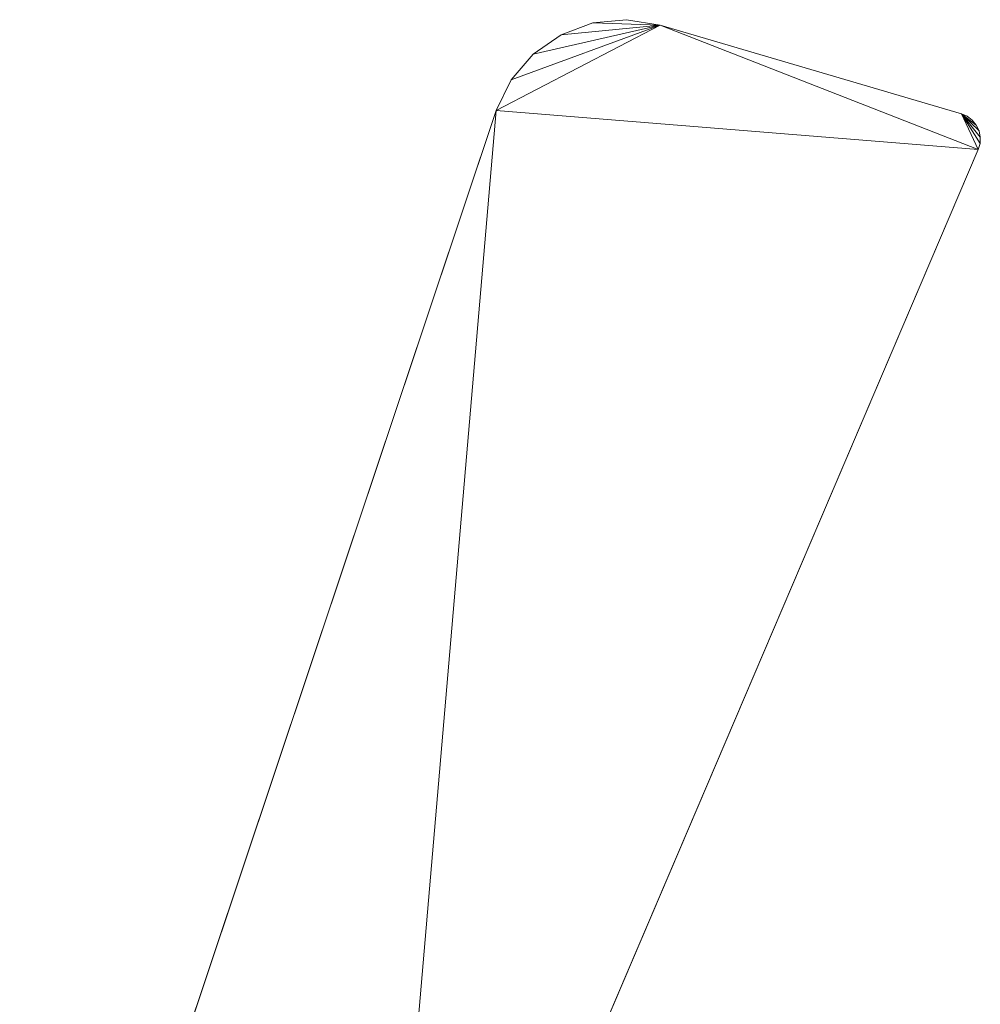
# Model space of a CAD drawing. Header units: millimetres. Extents: x -24 to 89, y -47 to 86.
# Tile 235 of 235: x 52 to 89, y 26 to 63. Entities that reach past the tile are written whole.
import ezdxf

# ---------------------------------------------------------------- set-up
doc = ezdxf.new("R2010")
doc.units = ezdxf.units.MM
doc.layers.add('M-520-M_DRAINAGE_FW', color=2, linetype='Continuous', lineweight=30)

# ---------------------------------------------------------------- blocks, each defined once
blk = doc.blocks.new('FFAST603-6T1500BT0 - Winston Exposed Bath _ Shower Mono _2 Ways Tap_ _Lever Handle_-3435-3D View 1')
at = {"layer": 'M-520-M_DRAINAGE_FW', "lineweight": 9}
mesh = blk.add_polyface(dxfattribs=at)
corners = [(88.485, 58.2, 46), (88.552, 58.43, 46), (88.562, 58.67, 46), (88.514, 58.904, 46), (88.412, 59.121, 46), (88.261, 59.307, 46), (88.07, 59.451, 46), (87.85, 59.546, 46), (76.538, 62.875, 46), (75.279, 63.077, 46), (74.01, 62.953, 46), (72.814, 62.512, 46), (71.768, 61.783, 46), (70.94, 60.813, 46), (70.385, 59.665, 46), (52.484, 6.165, 46), (59.078, 5.445, 46), (65.673, 4.722, 46)]
mesh.append_faces([[corners[k] for k in face] for face in [(10, 8, 9)]], dxfattribs={"vtx0": -1})
mesh.append_faces([[corners[k] for k in face] for face in [(14, 17, 0)]], dxfattribs={"vtx0": -1, "vtx2": -1})
mesh.append_faces([[corners[k] for k in face] for face in [(0, 7, 8, 14)]], dxfattribs={"vtx0": -1, "vtx2": -1, "vtx3": -1})
mesh.append_faces([[corners[k] for k in face] for face in [(7, 2, 3, 4), (7, 0, 1, 2)]], dxfattribs={"vtx0": -1, "vtx3": -1})
mesh.append_faces([[corners[k] for k in face] for face in [(13, 14, 8, 12), (11, 12, 8, 10)]], dxfattribs={"vtx1": -1, "vtx2": -1})
mesh.append_faces([[corners[k] for k in face] for face in [(5, 6, 7, 4)]], dxfattribs={"vtx2": -1})
mesh.append_faces([[corners[k] for k in face] for face in [(14, 15, 16, 17)]], dxfattribs={"vtx3": -1})
mesh = blk.add_polyface(dxfattribs=at)
corners = [(70.385, 59.665, 40), (70.94, 60.813, 40), (71.768, 61.783, 40), (72.814, 62.512, 40), (74.01, 62.953, 40), (75.279, 63.077, 40), (76.538, 62.875, 40), (87.85, 59.546, 40), (88.07, 59.451, 40), (88.261, 59.307, 40), (88.412, 59.121, 40), (88.514, 58.904, 40), (88.562, 58.67, 40), (88.552, 58.43, 40), (88.485, 58.2, 40), (65.673, 4.722, 40), (59.078, 5.445, 40), (52.484, 6.165, 40)]
mesh.append_faces([[corners[k] for k in face] for face in [(0, 15, 16, 17)]], dxfattribs={"vtx0": -1})
mesh.append_faces([[corners[k] for k in face] for face in [(6, 14, 0, 1)]], dxfattribs={"vtx0": -1, "vtx1": -1, "vtx3": -1})
mesh.append_faces([[corners[k] for k in face] for face in [(7, 13, 14, 6), (0, 14, 15)]], dxfattribs={"vtx0": -1, "vtx2": -1})
mesh.append_faces([[corners[k] for k in face] for face in [(7, 11, 12, 13)]], dxfattribs={"vtx0": -1, "vtx3": -1})
mesh.append_faces([[corners[k] for k in face] for face in [(9, 10, 7, 8)]], dxfattribs={"vtx1": -1})
mesh.append_faces([[corners[k] for k in face] for face in [(10, 11, 7), (2, 3, 6, 1)]], dxfattribs={"vtx1": -1, "vtx2": -1})
mesh.append_faces([[corners[k] for k in face] for face in [(4, 5, 6, 3)]], dxfattribs={"vtx2": -1})
mesh = blk.add_polyface(dxfattribs=at)
corners = [(70.385, 59.665, 46), (70.94, 60.813, 46), (71.768, 61.783, 46), (72.814, 62.512, 46), (74.01, 62.953, 46), (75.279, 63.077, 46), (76.538, 62.875, 46), (76.538, 62.875, 40), (75.279, 63.077, 40), (74.01, 62.953, 40), (72.814, 62.512, 40), (71.768, 61.783, 40), (70.94, 60.813, 40), (70.385, 59.665, 40)]
mesh.append_faces([[corners[k] for k in face] for face in [(7, 8, 5, 6), (0, 1, 12, 13)]], dxfattribs={"vtx1": -1})
mesh.append_faces([[corners[k] for k in face] for face in [(8, 9, 4, 5), (3, 4, 9, 10), (10, 11, 2, 3), (11, 12, 1, 2)]], dxfattribs={"vtx1": -1, "vtx3": -1})
mesh = blk.add_polyface(dxfattribs=at)
corners = [(76.538, 62.875, 46), (87.85, 59.546, 46), (87.85, 59.546, 40), (76.538, 62.875, 40)]
mesh.append_faces([[corners[k] for k in face] for face in [(3, 0, 1, 2)]])
mesh = blk.add_polyface(dxfattribs=at)
corners = [(70.385, 59.665, 46), (70.385, 59.665, 40), (52.484, 6.165, 40), (52.593, 6.491, 42.997), (52.484, 6.165, 46)]
mesh.append_faces([[corners[k] for k in face] for face in [(3, 1, 2)]], dxfattribs={"vtx0": -1})
mesh.append_faces([[corners[k] for k in face] for face in [(1, 3, 0)]], dxfattribs={"vtx0": -1, "vtx1": -1})
mesh.append_faces([[corners[k] for k in face] for face in [(4, 0, 3)]], dxfattribs={"vtx1": -1})
mesh = blk.add_polyface(dxfattribs=at)
corners = [(87.85, 59.546, 46), (88.07, 59.451, 46), (88.261, 59.307, 46), (88.412, 59.121, 46), (88.514, 58.904, 46), (88.562, 58.67, 46), (88.552, 58.43, 46), (88.485, 58.2, 46), (88.485, 58.2, 40), (88.552, 58.43, 40), (88.562, 58.67, 40), (88.514, 58.904, 40), (88.412, 59.121, 40), (88.261, 59.307, 40), (88.07, 59.451, 40), (87.85, 59.546, 40)]
mesh.append_faces([[corners[k] for k in face] for face in [(8, 9, 6, 7)]], dxfattribs={"vtx1": -1})
mesh.append_faces([[corners[k] for k in face] for face in [(9, 10, 5, 6), (10, 11, 4, 5), (3, 4, 11, 12), (12, 13, 2, 3), (13, 14, 1, 2)]], dxfattribs={"vtx1": -1, "vtx3": -1})
mesh.append_faces([[corners[k] for k in face] for face in [(14, 15, 0, 1)]], dxfattribs={"vtx3": -1})
mesh = blk.add_polyface(dxfattribs=at)
corners = [(88.485, 58.2, 40), (88.485, 58.2, 46), (65.673, 4.722, 46), (65.827, 5.084, 43), (65.673, 4.722, 40)]
mesh.append_faces([[corners[k] for k in face] for face in [(3, 0, 1)]], dxfattribs={"vtx0": -1, "vtx2": -1})
mesh.append_faces([[corners[k] for k in face] for face in [(1, 2, 3), (3, 4, 0)]], dxfattribs={"vtx2": -1})

msp = doc.modelspace()

# ---------------------------------------------------------------- block references
at = {"layer": 'M-520-M_DRAINAGE_FW', "lineweight": 9}
msp.add_blockref('FFAST603-6T1500BT0 - Winston Exposed Bath _ Shower Mono _2 Ways Tap_ _Lever Handle_-3435-3D View 1', (0, 0), dxfattribs=at)

doc.saveas('drawing.dxf')
